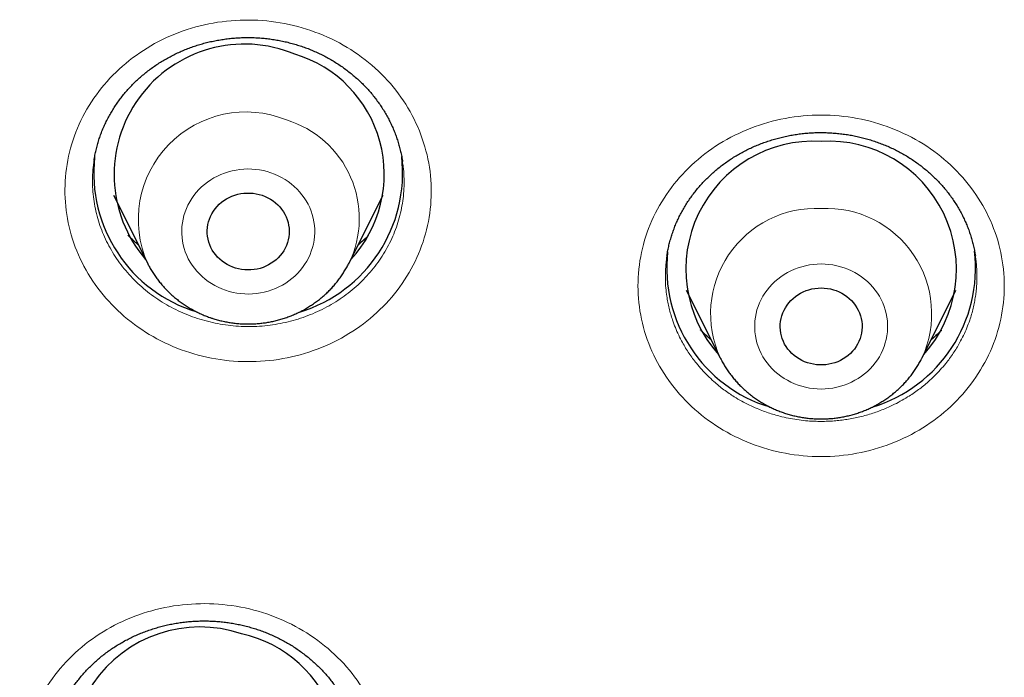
# Model space of a CAD drawing. Header units: millimetres. Extents: x 8 to 450, y 12 to 574.
# Tile 167 of 256: x 223.2 to 234.01, y 498.35 to 505.57. Entities that reach past the tile are written whole.
import ezdxf

# ---------------------------------------------------------------- set-up
doc = ezdxf.new("R2010")
doc.units = ezdxf.units.MM

msp = doc.modelspace()

# ---------------------------------------------------------------- linework, layer by layer
at = {"color": 7, "linetype": 'Continuous', "lineweight": 30}
for p, q in [((224.014, 504.023), (224.014, 504.021)), ((227.401, 504.01), (227.401, 504.012)), ((224.226, 503.639), (224.599, 502.895)), ((226.815, 502.895), (227.188, 503.639)), ((230.519, 502.597), (230.892, 501.852)), ((233.108, 501.852), (233.481, 502.597))]:
    msp.add_line(p, q, dxfattribs=at)
at = {"color": 252, "linetype": 'Continuous', "lineweight": 0, "flags": 128}
for points in [[(225.457, 502.595), (225.498, 502.583), (225.54, 502.572), (225.582, 502.564), (225.625, 502.558), (225.668, 502.555), (225.712, 502.554), (225.755, 502.555), (225.798, 502.559), (225.841, 502.566), (225.883, 502.574), (225.925, 502.585), (225.966, 502.599), (226.006, 502.614), (226.045, 502.632), (226.082, 502.652), (226.119, 502.674), (226.154, 502.698), (226.187, 502.723), (226.219, 502.751), (226.249, 502.78), (226.277, 502.811), (226.303, 502.844), (226.327, 502.878), (226.349, 502.913), (226.368, 502.949), (226.386, 502.987), (226.4, 503.025), (226.413, 503.064), (226.423, 503.103), (226.43, 503.144), (226.435, 503.184), (226.437, 503.225), (226.437, 503.265), (226.434, 503.306), (226.429, 503.346), (226.421, 503.386), (226.41, 503.426), (226.397, 503.464), (226.382, 503.503), (226.364, 503.54), (226.344, 503.576), (226.322, 503.611), (226.297, 503.644), (226.271, 503.676), (226.243, 503.707), (226.212, 503.736), (226.18, 503.763), (226.146, 503.789), (226.111, 503.812), (226.074, 503.834), (226.036, 503.853), (225.997, 503.87), (225.957, 503.885), (225.916, 503.898), (225.874, 503.909), (225.831, 503.917), (225.788, 503.922), (225.745, 503.926), (225.702, 503.927), (225.659, 503.925), (225.616, 503.921), (225.573, 503.915), (225.531, 503.907), (225.489, 503.896), (225.448, 503.882), (225.408, 503.867), (225.369, 503.849), (225.331, 503.829), (225.295, 503.807), (225.26, 503.783), (225.226, 503.757), (225.195, 503.73), (225.165, 503.7), (225.137, 503.669), (225.111, 503.637), (225.087, 503.603), (225.065, 503.568), (225.045, 503.531), (225.028, 503.494), (225.013, 503.456), (225.001, 503.417), (224.991, 503.377), (224.984, 503.337), (224.979, 503.297), (224.977, 503.256), (224.977, 503.216), (224.98, 503.175), (224.985, 503.135), (224.993, 503.095), (225.003, 503.055), (225.016, 503.016), (225.032, 502.978), (225.049, 502.941), (225.069, 502.905), (225.092, 502.87), (225.116, 502.837), (225.143, 502.804), (225.171, 502.774), (225.201, 502.745), (225.234, 502.717), (225.267, 502.692), (225.303, 502.669), (225.34, 502.647), (225.378, 502.628), (225.417, 502.61), (225.457, 502.595)], [(232, 501.511), (232.043, 501.512), (232.086, 501.516), (232.129, 501.522), (232.172, 501.53), (232.213, 501.541), (232.254, 501.554), (232.294, 501.569), (232.334, 501.587), (232.371, 501.607), (232.408, 501.628), (232.443, 501.652), (232.477, 501.678), (232.509, 501.705), (232.539, 501.734), (232.567, 501.765), (232.593, 501.797), (232.618, 501.831), (232.64, 501.866), (232.659, 501.902), (232.677, 501.94), (232.692, 501.978), (232.705, 502.017), (232.715, 502.056), (232.722, 502.096), (232.728, 502.137), (232.73, 502.177), (232.73, 502.218), (232.728, 502.259), (232.722, 502.299), (232.715, 502.339), (232.705, 502.379), (232.692, 502.417), (232.677, 502.456), (232.659, 502.493), (232.64, 502.529), (232.618, 502.564), (232.593, 502.598), (232.567, 502.63), (232.539, 502.661), (232.509, 502.69), (232.477, 502.718), (232.443, 502.743), (232.408, 502.767), (232.371, 502.789), (232.334, 502.808), (232.294, 502.826), (232.254, 502.841), (232.213, 502.854), (232.172, 502.865), (232.129, 502.873), (232.086, 502.879), (232.043, 502.883), (232, 502.884), (231.957, 502.883), (231.914, 502.879), (231.871, 502.873), (231.828, 502.865), (231.787, 502.854), (231.746, 502.841), (231.706, 502.826), (231.666, 502.808), (231.629, 502.789), (231.592, 502.767), (231.557, 502.743), (231.523, 502.718), (231.491, 502.69), (231.461, 502.661), (231.433, 502.63), (231.407, 502.598), (231.382, 502.564), (231.36, 502.529), (231.341, 502.493), (231.323, 502.456), (231.308, 502.417), (231.295, 502.379), (231.285, 502.339), (231.278, 502.299), (231.272, 502.259), (231.27, 502.218), (231.27, 502.177), (231.272, 502.137), (231.278, 502.096), (231.285, 502.056), (231.295, 502.017), (231.308, 501.978), (231.323, 501.94), (231.341, 501.902), (231.36, 501.866), (231.382, 501.831), (231.407, 501.797), (231.433, 501.765), (231.461, 501.734), (231.491, 501.705), (231.523, 501.678), (231.557, 501.652), (231.592, 501.628), (231.629, 501.607), (231.666, 501.587), (231.706, 501.569), (231.746, 501.554), (231.787, 501.541), (231.828, 501.53), (231.871, 501.522), (231.914, 501.516), (231.957, 501.512), (232, 501.511)]]:
    msp.add_lwpolyline(points, dxfattribs=at)
at = {"color": 7, "linetype": 'Continuous', "lineweight": 30, "flags": 128}
for points in [[(225.861, 503.638), (225.892, 503.626), (225.923, 503.611), (225.952, 503.595), (225.98, 503.577), (226.006, 503.556), (226.031, 503.534), (226.053, 503.51), (226.074, 503.485), (226.093, 503.458), (226.109, 503.43), (226.123, 503.401), (226.135, 503.371), (226.144, 503.34), (226.151, 503.309), (226.155, 503.277), (226.157, 503.245), (226.156, 503.213), (226.152, 503.181), (226.146, 503.15), (226.138, 503.119), (226.127, 503.088), (226.113, 503.059), (226.097, 503.03), (226.079, 503.003), (226.059, 502.978), (226.037, 502.953), (226.013, 502.931), (225.987, 502.91), (225.96, 502.891), (225.931, 502.874), (225.901, 502.859), (225.87, 502.846), (225.837, 502.836), (225.804, 502.828), (225.771, 502.822), (225.737, 502.818), (225.703, 502.818), (225.669, 502.819), (225.635, 502.823), (225.602, 502.829), (225.569, 502.838), (225.537, 502.849), (225.506, 502.862), (225.476, 502.877), (225.448, 502.895), (225.42, 502.914), (225.395, 502.935), (225.371, 502.958), (225.35, 502.983), (225.33, 503.009), (225.312, 503.037), (225.297, 503.065), (225.284, 503.095), (225.274, 503.125), (225.266, 503.156), (225.26, 503.188), (225.257, 503.22), (225.257, 503.252), (225.259, 503.284), (225.264, 503.316), (225.271, 503.347), (225.281, 503.377), (225.293, 503.407), (225.308, 503.436), (225.325, 503.464), (225.344, 503.491), (225.365, 503.516), (225.388, 503.539), (225.413, 503.561), (225.44, 503.581), (225.468, 503.599), (225.498, 503.615), (225.528, 503.629), (225.56, 503.64), (225.593, 503.649), (225.626, 503.656), (225.66, 503.661), (225.694, 503.663), (225.728, 503.663), (225.762, 503.66), (225.795, 503.655), (225.828, 503.648), (225.861, 503.638)], [(232, 502.621), (232.034, 502.619), (232.068, 502.616), (232.101, 502.61), (232.134, 502.601), (232.166, 502.591), (232.197, 502.578), (232.227, 502.563), (232.256, 502.545), (232.283, 502.526), (232.309, 502.505), (232.333, 502.482), (232.355, 502.458), (232.375, 502.432), (232.393, 502.404), (232.408, 502.376), (232.421, 502.346), (232.432, 502.316), (232.44, 502.285), (232.446, 502.254), (232.449, 502.222), (232.45, 502.19), (232.448, 502.158), (232.443, 502.126), (232.436, 502.095), (232.427, 502.064), (232.415, 502.034), (232.401, 502.005), (232.384, 501.977), (232.365, 501.95), (232.344, 501.925), (232.321, 501.901), (232.296, 501.88), (232.27, 501.859), (232.242, 501.841), (232.213, 501.825), (232.182, 501.811), (232.15, 501.799), (232.118, 501.79), (232.085, 501.782), (232.051, 501.778), (232.017, 501.775), (231.983, 501.775), (231.949, 501.778), (231.915, 501.782), (231.882, 501.79), (231.85, 501.799), (231.818, 501.811), (231.787, 501.825), (231.758, 501.841), (231.73, 501.859), (231.704, 501.88), (231.679, 501.901), (231.656, 501.925), (231.635, 501.95), (231.616, 501.977), (231.599, 502.005), (231.585, 502.034), (231.573, 502.064), (231.564, 502.095), (231.557, 502.126), (231.552, 502.158), (231.55, 502.19), (231.551, 502.222), (231.554, 502.254), (231.56, 502.285), (231.568, 502.316), (231.579, 502.346), (231.592, 502.376), (231.607, 502.404), (231.625, 502.432), (231.645, 502.458), (231.667, 502.482), (231.691, 502.505), (231.717, 502.526), (231.744, 502.545), (231.773, 502.563), (231.803, 502.578), (231.834, 502.591), (231.866, 502.601), (231.899, 502.61), (231.932, 502.616), (231.966, 502.619), (232, 502.621)]]:
    msp.add_lwpolyline(points, dxfattribs=at)
at = {"color": 7, "linetype": 'Continuous', "lineweight": 30}
for centre, radius, start, end in [((225.666, 503.866), 1.432, 67.2578, 220.7108), ((225.824, 503.869), 1.377, 317.1373, 73.2956), ((231.919, 502.827), 1.405, 86.7106, 221.8827), ((232.081, 502.827), 1.405, 318.1173, 93.2894), ((225.605, 503.883), 1.595, 173.6903, 253.1029), ((225.808, 503.883), 1.595, 286.7951, 6.5404), ((231.899, 502.84), 1.595, 173.6063, 253.1424), ((232.101, 502.84), 1.595, 286.7605, 6.7074), ((225.18, 497.471), 1.427, 71.4841, 220.1784), ((225.337, 497.473), 1.383, 318.1379, 77.6548)]:
    msp.add_arc(centre, radius, start, end, dxfattribs=at)
at = {"color": 252, "linetype": 'Continuous', "lineweight": 0}
for centre, radius, start, end in [((225.682, 503.371), 1.182, 67.9511, 204.0091), ((225.797, 503.385), 1.13, 334.236, 73.0742), ((231.944, 502.337), 1.158, 87.2177, 204.7419), ((232.056, 502.337), 1.158, 335.2719, 92.7821)]:
    msp.add_arc(centre, radius, start, end, dxfattribs=at)
for points, knots in [([(225.017, 501.926), (224.892, 501.969), (224.774, 502.023), (224.55, 502.15), (224.443, 502.225), (224.249, 502.392), (224.161, 502.483), (224.006, 502.681), (223.937, 502.789), (223.771, 503.122), (223.707, 503.366), (223.684, 503.854), (223.725, 504.103), (223.859, 504.448), (223.917, 504.56), (224.054, 504.769), (224.132, 504.867), (224.31, 505.048), (224.41, 505.13), (224.621, 505.274), (224.734, 505.337), (224.974, 505.441), (225.099, 505.481), (225.353, 505.539), (225.485, 505.556), (225.749, 505.566), (225.88, 505.559), (226.139, 505.521), (226.269, 505.49), (226.518, 505.405), (226.638, 505.351), (226.863, 505.223), (226.968, 505.149), (227.162, 504.982), (227.251, 504.89), (227.406, 504.692), (227.473, 504.586), (227.585, 504.361), (227.628, 504.246), (227.691, 504.008), (227.71, 503.885), (227.721, 503.639), (227.714, 503.517), (227.674, 503.275), (227.64, 503.154), (227.506, 502.81), (227.365, 502.595), (227.011, 502.236), (226.794, 502.088), (226.437, 501.934), (226.31, 501.893), (226.055, 501.835), (225.925, 501.818), (225.662, 501.808), (225.529, 501.815), (225.269, 501.853), (225.142, 501.884), (225.017, 501.926)], [0, 0, 0, 0, 0.03125, 0.03125, 0.0625, 0.0625, 0.09375, 0.09375, 0.125, 0.125, 0.1875, 0.1875, 0.25, 0.25, 0.28125, 0.28125, 0.3125, 0.3125, 0.34375, 0.34375, 0.375, 0.375, 0.40625, 0.40625, 0.4375, 0.4375, 0.46875, 0.46875, 0.5, 0.5, 0.53125, 0.53125, 0.5625, 0.5625, 0.59375, 0.59375, 0.625, 0.625, 0.65625, 0.65625, 0.6875, 0.6875, 0.71875, 0.71875, 0.75, 0.75, 0.8125, 0.8125, 0.875, 0.875, 0.90625, 0.90625, 0.9375, 0.9375, 0.96875, 0.96875, 1, 1, 1, 1]), ([(232, 500.769), (231.867, 500.769), (231.736, 500.782), (231.479, 500.829), (231.351, 500.865), (231.108, 500.959), (230.992, 501.017), (230.774, 501.153), (230.67, 501.232), (230.392, 501.492), (230.242, 501.701), (230.041, 502.152), (229.988, 502.399), (229.988, 502.765), (230.001, 502.89), (230.053, 503.13), (230.09, 503.247), (230.191, 503.474), (230.254, 503.583), (230.4, 503.787), (230.483, 503.881), (230.67, 504.056), (230.772, 504.134), (230.99, 504.27), (231.108, 504.329), (231.351, 504.423), (231.477, 504.458), (231.735, 504.506), (231.868, 504.519), (232.132, 504.519), (232.265, 504.506), (232.523, 504.458), (232.649, 504.423), (232.892, 504.329), (233.01, 504.27), (233.228, 504.134), (233.33, 504.056), (233.517, 503.881), (233.6, 503.787), (233.746, 503.583), (233.809, 503.474), (233.91, 503.247), (233.947, 503.13), (233.999, 502.889), (234.012, 502.765), (234.012, 502.399), (233.959, 502.152), (233.758, 501.701), (233.608, 501.492), (233.33, 501.232), (233.226, 501.153), (233.008, 501.017), (232.892, 500.959), (232.649, 500.865), (232.521, 500.829), (232.264, 500.782), (232.133, 500.769), (232, 500.769)], [0, 0, 0, 0, 0.03125, 0.03125, 0.0625, 0.0625, 0.09375, 0.09375, 0.125, 0.125, 0.1875, 0.1875, 0.25, 0.25, 0.28125, 0.28125, 0.3125, 0.3125, 0.34375, 0.34375, 0.375, 0.375, 0.40625, 0.40625, 0.4375, 0.4375, 0.46875, 0.46875, 0.5, 0.5, 0.53125, 0.53125, 0.5625, 0.5625, 0.59375, 0.59375, 0.625, 0.625, 0.65625, 0.65625, 0.6875, 0.6875, 0.71875, 0.71875, 0.75, 0.75, 0.8125, 0.8125, 0.875, 0.875, 0.90625, 0.90625, 0.9375, 0.9375, 0.96875, 0.96875, 1, 1, 1, 1]), ([(224.014, 504.021), (224.013, 504.013), (224.005, 503.97), (223.998, 503.891), (223.995, 503.783), (224, 503.676), (224.012, 503.569), (224.033, 503.463), (224.061, 503.358), (224.096, 503.256), (224.139, 503.156), (224.189, 503.059), (224.245, 502.965), (224.309, 502.875), (224.379, 502.789), (224.455, 502.708), (224.536, 502.631), (224.623, 502.56), (224.714, 502.495), (224.811, 502.435), (224.911, 502.382), (225.015, 502.334), (225.087, 502.308), (225.122, 502.295)], [0, 0, 0, 0, 0.010997, 0.060365, 0.109901, 0.159495, 0.209031, 0.258399, 0.30775, 0.357269, 0.406846, 0.456365, 0.505716, 0.555056, 0.604563, 0.654128, 0.703636, 0.752976, 0.802268, 0.851729, 0.901247, 0.950707, 1, 1, 1, 1]), ([(225.122, 502.295), (225.159, 502.283), (225.231, 502.26), (225.344, 502.234), (225.457, 502.214), (225.572, 502.201), (225.687, 502.196), (225.803, 502.198), (225.918, 502.207), (226.032, 502.224), (226.145, 502.247), (226.219, 502.268), (226.292, 502.29), (226.364, 502.316), (226.469, 502.36), (226.571, 502.411), (226.669, 502.468), (226.762, 502.531), (226.851, 502.599), (226.934, 502.674), (227.012, 502.753), (227.084, 502.837), (227.15, 502.925), (227.208, 503.017), (227.261, 503.113), (227.306, 503.212), (227.344, 503.314), (227.374, 503.417), (227.397, 503.523), (227.412, 503.629), (227.42, 503.737), (227.419, 503.844), (227.413, 503.936), (227.404, 503.991), (227.401, 504.01)], [0, 0, 0, 0, 0.032636, 0.0653835, 0.0981689, 0.1309164, 0.1635524, 0.1961882, 0.2289354, 0.2617205, 0.2944678, 0.3271036, 0.3273071, 0.3599633, 0.392731, 0.4255366, 0.4583044, 0.4909606, 0.5236232, 0.5563973, 0.5892093, 0.6219834, 0.654646, 0.6873091, 0.7200837, 0.7528962, 0.7856709, 0.818334, 0.8509923, 0.8837622, 0.9165699, 0.9493397, 0.981998, 1, 1, 1, 1]), ([(224.499, 503.095), (224.477, 503.113), (224.437, 503.148), (224.4, 503.184), (224.384, 503.201)], [0, 0, 0, 0, 0.54594, 1, 1, 1, 1]), ([(227.028, 503.197), (227.025, 503.195), (227.005, 503.174), (226.967, 503.138), (226.931, 503.107), (226.913, 503.091)], [0, 0, 0, 0, 0.075966, 0.553065, 1, 1, 1, 1]), ([(230.307, 502.976), (230.304, 502.961), (230.298, 502.924), (230.293, 502.865), (230.289, 502.792), (230.288, 502.71), (230.293, 502.62), (230.303, 502.538), (230.315, 502.464), (230.33, 502.398), (230.347, 502.333), (230.369, 502.262), (230.398, 502.185), (230.435, 502.102), (230.473, 502.027), (230.511, 501.961), (230.549, 501.903), (230.588, 501.847), (230.634, 501.787), (230.689, 501.723), (230.753, 501.656), (230.815, 501.598), (230.875, 501.547), (230.931, 501.504), (230.988, 501.463), (231.053, 501.421), (231.127, 501.377), (231.211, 501.334), (231.291, 501.298), (231.365, 501.268), (231.433, 501.245), (231.501, 501.224), (231.578, 501.204), (231.663, 501.186), (231.758, 501.171), (231.846, 501.161), (231.927, 501.156), (231.976, 501.156), (232, 501.155)], [0, 0, 0, 0, 0.016501, 0.040671, 0.064841, 0.097635, 0.130454, 0.163247, 0.188297, 0.213347, 0.23751, 0.261673, 0.294455, 0.327264, 0.360046, 0.385088, 0.410131, 0.434285, 0.45844, 0.491211, 0.524008, 0.55678, 0.581813, 0.606847, 0.630996, 0.655144, 0.687908, 0.720698, 0.753461, 0.778489, 0.803517, 0.827643, 0.85177, 0.884502, 0.917261, 0.949993, 0.974997, 1, 1, 1, 1]), ([(232, 501.155), (232.024, 501.156), (232.071, 501.156), (232.142, 501.16), (232.213, 501.167), (232.284, 501.177), (232.355, 501.19), (232.426, 501.205), (232.497, 501.223), (232.566, 501.244), (232.633, 501.268), (232.706, 501.296), (232.785, 501.332), (232.869, 501.375), (232.944, 501.419), (233.011, 501.462), (233.05, 501.49), (233.088, 501.518), (233.124, 501.546), (233.183, 501.596), (233.245, 501.654), (233.309, 501.721), (233.364, 501.785), (233.412, 501.847), (233.451, 501.903), (233.488, 501.96), (233.526, 502.025), (233.564, 502.099), (233.601, 502.182), (233.63, 502.26), (233.653, 502.332), (233.67, 502.398), (233.684, 502.463), (233.696, 502.529), (233.704, 502.594), (233.709, 502.661), (233.712, 502.729), (233.711, 502.797), (233.707, 502.865), (233.701, 502.925), (233.696, 502.962), (233.693, 502.976)], [0, 0, 0, 0, 0.024148, 0.048296, 0.072611, 0.096927, 0.121771, 0.146616, 0.171643, 0.196671, 0.220819, 0.244966, 0.277729, 0.310517, 0.34328, 0.368307, 0.393334, 0.393579, 0.417742, 0.441904, 0.474687, 0.507496, 0.540279, 0.565322, 0.590365, 0.614533, 0.6387, 0.67149, 0.704305, 0.737095, 0.762142, 0.78719, 0.811358, 0.835526, 0.859862, 0.884198, 0.909063, 0.933928, 0.958976, 0.984024, 1, 1, 1, 1]), ([(230.792, 502.051), (230.773, 502.068), (230.736, 502.1), (230.697, 502.136), (230.678, 502.157), (230.675, 502.159)], [0, 0, 0, 0, 0.472031, 0.924763, 1, 1, 1, 1]), ([(233.323, 502.157), (233.322, 502.156), (233.304, 502.137), (233.267, 502.104), (233.23, 502.069), (233.209, 502.052), (233.207, 502.051)], [0, 0, 0, 0, 0.019013, 0.495338, 0.956166, 1, 1, 1, 1]), ([(224.683, 495.484), (224.555, 495.518), (224.433, 495.563), (224.199, 495.674), (224.086, 495.741), (223.879, 495.893), (223.784, 495.978), (223.613, 496.164), (223.536, 496.266), (223.343, 496.586), (223.259, 496.824), (223.197, 497.308), (223.217, 497.558), (223.323, 497.911), (223.372, 498.026), (223.491, 498.244), (223.561, 498.347), (223.724, 498.539), (223.817, 498.628), (224.016, 498.787), (224.123, 498.856), (224.355, 498.977), (224.475, 499.026), (224.724, 499.101), (224.855, 499.127), (225.117, 499.156), (225.248, 499.158), (225.51, 499.139), (225.642, 499.117), (225.897, 499.05), (226.022, 499.004), (226.256, 498.893), (226.367, 498.827), (226.574, 498.675), (226.67, 498.588), (226.841, 498.403), (226.916, 498.302), (227.047, 498.087), (227.099, 497.975), (227.181, 497.743), (227.209, 497.621), (227.241, 497.378), (227.243, 497.256), (227.223, 497.012), (227.2, 496.89), (227.093, 496.538), (226.971, 496.315), (226.647, 495.932), (226.442, 495.77), (226.099, 495.591), (225.976, 495.541), (225.726, 495.466), (225.598, 495.44), (225.336, 495.412), (225.202, 495.41), (224.941, 495.429), (224.812, 495.451), (224.683, 495.484)], [0, 0, 0, 0, 0.03125, 0.03125, 0.0625, 0.0625, 0.09375, 0.09375, 0.125, 0.125, 0.1875, 0.1875, 0.25, 0.25, 0.28125, 0.28125, 0.3125, 0.3125, 0.34375, 0.34375, 0.375, 0.375, 0.40625, 0.40625, 0.4375, 0.4375, 0.46875, 0.46875, 0.5, 0.5, 0.53125, 0.53125, 0.5625, 0.5625, 0.59375, 0.59375, 0.625, 0.625, 0.65625, 0.65625, 0.6875, 0.6875, 0.71875, 0.71875, 0.75, 0.75, 0.8125, 0.8125, 0.875, 0.875, 0.90625, 0.90625, 0.9375, 0.9375, 0.96875, 0.96875, 1, 1, 1, 1])]:
    msp.add_open_spline(points, degree=3, knots=knots, dxfattribs=at)
at = {"color": 7, "linetype": 'Continuous', "lineweight": 30}
for points, knots in [([(224.014, 504.021), (224.015, 504.026), (224.018, 504.049), (224.026, 504.092), (224.039, 504.149), (224.054, 504.205), (224.071, 504.26), (224.09, 504.315), (224.111, 504.369), (224.135, 504.422), (224.161, 504.474), (224.189, 504.526), (224.219, 504.576), (224.25, 504.626), (224.284, 504.674), (224.319, 504.721), (224.357, 504.767), (224.396, 504.812), (224.437, 504.855), (224.48, 504.897), (224.524, 504.937), (224.57, 504.976), (224.618, 505.013), (224.666, 505.049), (224.717, 505.083), (224.768, 505.115), (224.821, 505.145), (224.875, 505.174), (224.93, 505.201), (224.986, 505.226), (225.043, 505.249), (225.101, 505.271), (225.16, 505.29), (225.219, 505.307), (225.279, 505.322), (225.34, 505.335), (225.401, 505.346), (225.462, 505.355), (225.524, 505.362), (225.587, 505.367), (225.649, 505.37), (225.711, 505.371), (225.774, 505.37), (225.836, 505.366), (225.898, 505.361), (225.96, 505.353), (226.021, 505.343), (226.082, 505.332), (226.143, 505.318), (226.203, 505.302), (226.263, 505.284), (226.321, 505.264), (226.379, 505.243), (226.436, 505.219), (226.492, 505.193), (226.547, 505.166), (226.6, 505.137), (226.652, 505.106), (226.704, 505.073), (226.754, 505.039), (226.802, 505.003), (226.849, 504.965), (226.895, 504.926), (226.939, 504.885), (226.982, 504.843), (227.023, 504.8), (227.062, 504.755), (227.099, 504.709), (227.134, 504.661), (227.168, 504.613), (227.199, 504.563), (227.229, 504.512), (227.257, 504.46), (227.282, 504.408), (227.306, 504.354), (227.327, 504.3), (227.346, 504.246), (227.363, 504.19), (227.378, 504.135), (227.39, 504.078), (227.398, 504.037), (227.401, 504.014), (227.402, 504.01)], [0, 0, 0, 0, 0.003022, 0.016044, 0.029053, 0.042026, 0.054941, 0.06778, 0.080569, 0.093383, 0.106265, 0.119194, 0.132092, 0.144901, 0.157621, 0.170442, 0.183232, 0.196021, 0.208834, 0.221633, 0.234314, 0.247078, 0.259868, 0.272615, 0.285304, 0.297933, 0.310667, 0.32338, 0.336104, 0.348856, 0.361571, 0.374253, 0.386919, 0.399573, 0.412221, 0.424867, 0.437516, 0.450172, 0.462839, 0.475521, 0.488221, 0.500881, 0.513508, 0.526121, 0.53875, 0.551416, 0.564115, 0.576772, 0.589486, 0.602218, 0.614901, 0.62749, 0.640091, 0.652775, 0.665499, 0.678204, 0.690823, 0.703382, 0.71607, 0.728738, 0.741426, 0.754159, 0.766947, 0.779691, 0.792426, 0.805164, 0.817908, 0.830662, 0.843431, 0.85622, 0.869032, 0.881873, 0.894748, 0.907623, 0.920421, 0.933205, 0.946011, 0.958862, 0.971764, 0.984635, 0.997587, 1, 1, 1, 1]), ([(230.306, 502.976), (230.308, 502.986), (230.312, 503.015), (230.322, 503.062), (230.335, 503.118), (230.351, 503.174), (230.369, 503.229), (230.389, 503.284), (230.411, 503.338), (230.435, 503.391), (230.462, 503.443), (230.49, 503.494), (230.521, 503.545), (230.553, 503.594), (230.588, 503.642), (230.624, 503.689), (230.662, 503.734), (230.702, 503.778), (230.743, 503.821), (230.787, 503.863), (230.832, 503.903), (230.878, 503.942), (230.926, 503.978), (230.975, 504.014), (231.026, 504.047), (231.078, 504.079), (231.131, 504.109), (231.185, 504.137), (231.24, 504.164), (231.297, 504.188), (231.354, 504.211), (231.413, 504.232), (231.471, 504.25), (231.531, 504.267), (231.591, 504.282), (231.652, 504.295), (231.713, 504.305), (231.775, 504.314), (231.837, 504.32), (231.9, 504.325), (231.962, 504.327), (232.024, 504.327), (232.087, 504.325), (232.149, 504.321), (232.211, 504.315), (232.273, 504.307), (232.334, 504.297), (232.394, 504.285), (232.455, 504.271), (232.514, 504.255), (232.573, 504.236), (232.632, 504.216), (232.689, 504.194), (232.746, 504.17), (232.802, 504.144), (232.856, 504.116), (232.91, 504.086), (232.962, 504.055), (233.013, 504.022), (233.062, 503.987), (233.11, 503.951), (233.157, 503.913), (233.202, 503.873), (233.246, 503.832), (233.288, 503.789), (233.328, 503.746), (233.366, 503.701), (233.403, 503.654), (233.438, 503.607), (233.47, 503.558), (233.502, 503.508), (233.531, 503.457), (233.558, 503.405), (233.582, 503.352), (233.605, 503.299), (233.626, 503.245), (233.644, 503.19), (233.66, 503.135), (233.674, 503.079), (233.686, 503.026), (233.691, 502.991), (233.694, 502.976)], [0, 0, 0, 0, 0.006905, 0.019797, 0.032582, 0.045505, 0.058401, 0.071298, 0.084219, 0.097134, 0.109985, 0.122854, 0.135753, 0.148615, 0.161412, 0.174151, 0.186988, 0.199797, 0.212609, 0.225446, 0.23824, 0.251003, 0.263744, 0.276469, 0.289183, 0.301891, 0.314597, 0.327306, 0.340022, 0.352748, 0.365488, 0.378181, 0.390853, 0.403502, 0.416159, 0.428847, 0.441558, 0.454239, 0.466953, 0.479693, 0.492393, 0.505007, 0.517616, 0.53028, 0.54299, 0.555691, 0.568312, 0.580878, 0.593553, 0.606203, 0.618866, 0.631563, 0.644308, 0.657018, 0.66971, 0.682399, 0.69509, 0.707786, 0.720493, 0.733214, 0.745954, 0.758718, 0.771513, 0.784318, 0.797049, 0.809748, 0.822468, 0.835228, 0.848048, 0.860794, 0.873677, 0.886605, 0.899512, 0.912328, 0.925067, 0.937933, 0.950782, 0.963656, 0.976576, 0.989534, 1, 1, 1, 1]), ([(224.498, 503.097), (224.487, 503.106), (224.461, 503.128), (224.422, 503.163), (224.395, 503.19), (224.383, 503.202)], [0, 0, 0, 0, 0.265668, 0.658201, 1, 1, 1, 1]), ([(227.028, 503.198), (227.028, 503.197), (227.013, 503.182), (226.983, 503.154), (226.946, 503.12), (226.922, 503.1), (226.914, 503.094)], [0, 0, 0, 0, 0.011853, 0.407019, 0.803691, 1, 1, 1, 1]), ([(224.599, 502.895), (224.606, 502.882), (224.62, 502.854), (224.644, 502.812), (224.672, 502.768), (224.702, 502.726), (224.734, 502.685), (224.767, 502.645), (224.802, 502.606), (224.839, 502.569), (224.878, 502.534), (224.918, 502.5), (224.96, 502.468), (225.003, 502.438), (225.047, 502.409), (225.093, 502.383), (225.14, 502.358), (225.188, 502.335), (225.236, 502.315), (225.272, 502.301), (225.292, 502.295), (225.295, 502.293)], [0, 0, 0, 0, 0.046007, 0.101163, 0.156363, 0.211612, 0.26691, 0.322261, 0.377664, 0.433122, 0.488634, 0.5442, 0.59982, 0.655492, 0.711216, 0.76699, 0.822812, 0.87868, 0.934591, 0.987692, 1, 1, 1, 1]), ([(225.295, 502.293), (225.306, 502.29), (225.334, 502.28), (225.38, 502.267), (225.432, 502.255), (225.484, 502.244), (225.537, 502.236), (225.59, 502.23), (225.644, 502.226), (225.697, 502.225), (225.751, 502.225), (225.804, 502.228), (225.857, 502.234), (225.911, 502.241), (225.963, 502.251), (226.015, 502.262), (226.067, 502.276), (226.118, 502.293), (226.168, 502.311), (226.217, 502.331), (226.265, 502.354), (226.313, 502.378), (226.359, 502.405), (226.404, 502.433), (226.447, 502.463), (226.489, 502.495), (226.53, 502.529), (226.569, 502.564), (226.606, 502.601), (226.642, 502.639), (226.676, 502.679), (226.708, 502.721), (226.738, 502.763), (226.766, 502.807), (226.792, 502.851), (226.807, 502.88), (226.814, 502.894)], [0, 0, 0, 0, 0.019846, 0.049663, 0.079491, 0.109334, 0.13919, 0.169059, 0.198937, 0.228824, 0.258717, 0.288614, 0.318513, 0.348413, 0.37831, 0.408203, 0.43809, 0.467969, 0.497837, 0.527694, 0.557536, 0.587363, 0.617171, 0.64696, 0.676726, 0.70647, 0.736188, 0.76588, 0.795545, 0.825181, 0.854788, 0.884366, 0.913913, 0.94343, 0.972917, 1, 1, 1, 1]), ([(230.792, 502.053), (230.783, 502.06), (230.759, 502.08), (230.721, 502.114), (230.691, 502.143), (230.676, 502.159), (230.675, 502.16)], [0, 0, 0, 0, 0.201697, 0.587471, 0.97255, 1, 1, 1, 1]), ([(233.323, 502.158), (233.31, 502.145), (233.283, 502.118), (233.244, 502.083), (233.218, 502.061), (233.208, 502.053)], [0, 0, 0, 0, 0.356211, 0.749534, 1, 1, 1, 1]), ([(230.892, 501.852), (230.898, 501.842), (230.91, 501.816), (230.933, 501.776), (230.961, 501.732), (230.99, 501.69), (231.022, 501.648), (231.055, 501.608), (231.09, 501.569), (231.127, 501.532), (231.165, 501.497), (231.205, 501.463), (231.246, 501.43), (231.289, 501.4), (231.333, 501.371), (231.379, 501.344), (231.426, 501.319), (231.473, 501.296), (231.522, 501.275), (231.572, 501.256), (231.622, 501.239), (231.674, 501.224), (231.725, 501.212), (231.778, 501.201), (231.831, 501.193), (231.884, 501.187), (231.936, 501.184), (231.975, 501.182), (231.996, 501.182), (232, 501.182)], [0, 0, 0, 0, 0.025595, 0.063901, 0.102238, 0.140608, 0.179013, 0.217453, 0.25593, 0.294445, 0.332998, 0.371588, 0.410215, 0.44888, 0.48758, 0.526315, 0.565084, 0.603884, 0.642715, 0.681574, 0.72046, 0.759371, 0.798303, 0.837256, 0.876227, 0.915213, 0.954212, 0.991179, 1, 1, 1, 1]), ([(232, 501.182), (232.012, 501.182), (232.041, 501.183), (232.089, 501.185), (232.142, 501.19), (232.195, 501.197), (232.248, 501.206), (232.3, 501.218), (232.352, 501.231), (232.403, 501.247), (232.453, 501.265), (232.503, 501.285), (232.551, 501.307), (232.598, 501.331), (232.645, 501.358), (232.69, 501.386), (232.733, 501.415), (232.776, 501.447), (232.817, 501.481), (232.856, 501.516), (232.894, 501.552), (232.93, 501.591), (232.964, 501.63), (232.996, 501.671), (233.027, 501.714), (233.055, 501.757), (233.081, 501.802), (233.099, 501.834), (233.107, 501.851), (233.108, 501.852)], [0, 0, 0, 0, 0.02581, 0.064823, 0.103841, 0.142859, 0.181875, 0.220885, 0.259889, 0.298882, 0.337863, 0.376828, 0.415775, 0.454701, 0.493604, 0.532482, 0.571332, 0.610151, 0.648939, 0.687692, 0.72641, 0.76509, 0.803733, 0.842337, 0.880902, 0.919427, 0.957914, 0.996362, 1, 1, 1, 1]), ([(223.534, 497.619), (223.534, 497.621), (223.537, 497.643), (223.545, 497.684), (223.557, 497.74), (223.572, 497.796), (223.589, 497.851), (223.608, 497.905), (223.629, 497.959), (223.652, 498.013), (223.678, 498.065), (223.705, 498.116), (223.735, 498.167), (223.766, 498.216), (223.8, 498.264), (223.835, 498.311), (223.873, 498.357), (223.912, 498.402), (223.952, 498.445), (223.995, 498.487), (224.039, 498.528), (224.085, 498.567), (224.132, 498.604), (224.18, 498.64), (224.23, 498.674), (224.282, 498.706), (224.335, 498.737), (224.389, 498.766), (224.444, 498.793), (224.5, 498.818), (224.556, 498.841), (224.614, 498.862), (224.673, 498.882), (224.732, 498.899), (224.792, 498.914), (224.852, 498.928), (224.914, 498.939), (224.975, 498.949), (225.037, 498.956), (225.099, 498.961), (225.161, 498.964), (225.224, 498.965), (225.286, 498.964), (225.348, 498.961), (225.41, 498.956), (225.472, 498.948), (225.534, 498.939), (225.596, 498.927), (225.656, 498.914), (225.716, 498.898), (225.775, 498.881), (225.834, 498.862), (225.892, 498.84), (225.949, 498.817), (226.005, 498.792), (226.06, 498.765), (226.114, 498.736), (226.166, 498.706), (226.218, 498.673), (226.268, 498.639), (226.317, 498.603), (226.365, 498.566), (226.41, 498.527), (226.455, 498.487), (226.497, 498.445), (226.538, 498.402), (226.578, 498.357), (226.615, 498.312), (226.651, 498.265), (226.685, 498.216), (226.717, 498.167), (226.747, 498.116), (226.775, 498.065), (226.8, 498.013), (226.824, 497.96), (226.846, 497.907), (226.865, 497.852), (226.883, 497.797), (226.898, 497.741), (226.911, 497.685), (226.919, 497.64), (226.923, 497.614), (226.924, 497.607)], [0, 0, 0, 0, 0.001919, 0.014899, 0.027824, 0.040675, 0.053471, 0.066304, 0.079199, 0.092142, 0.105057, 0.117883, 0.130599, 0.143437, 0.156241, 0.169043, 0.181866, 0.194674, 0.20741, 0.220178, 0.232974, 0.24573, 0.258427, 0.271057, 0.283794, 0.296508, 0.309228, 0.321976, 0.334685, 0.347362, 0.360022, 0.372668, 0.385307, 0.397942, 0.41058, 0.423223, 0.435875, 0.448542, 0.461225, 0.473868, 0.486481, 0.499077, 0.511686, 0.52433, 0.537004, 0.54965, 0.562336, 0.575044, 0.587707, 0.600278, 0.612856, 0.625507, 0.638201, 0.650881, 0.663478, 0.676013, 0.688678, 0.701314, 0.713969, 0.726664, 0.739415, 0.752129, 0.764828, 0.777529, 0.790236, 0.802953, 0.815683, 0.828433, 0.841205, 0.854006, 0.86684, 0.879685, 0.892456, 0.905204, 0.917974, 0.930788, 0.943658, 0.956481, 0.969407, 0.982377, 0.995324, 1, 1, 1, 1])]:
    msp.add_open_spline(points, degree=3, knots=knots, dxfattribs=at)

doc.saveas('drawing.dxf')
